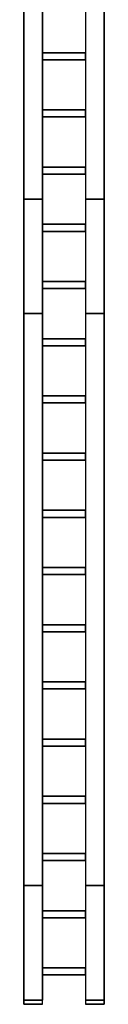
# Model space of a CAD drawing. Header units: millimetres. Extents: x -35 to 33166, y -35 to 31591.
# Tile 77 of 100: x 6227 to 6513, y 3588 to 7086. Entities that reach past the tile are written whole.
import ezdxf

# ---------------------------------------------------------------- set-up
doc = ezdxf.new("R2010")
doc.units = ezdxf.units.MM
doc.header["$LTSCALE"] = 25.4
doc.layers.get('0').update_dxf_attribs({"true_color": 0xffffff})
doc.layers.add('ICF - L1', color=7, linetype='Continuous', true_color=0xb4b464)

# ---------------------------------------------------------------- blocks, each defined once
blk = doc.blocks.new('6_96_S_Web')
for p, q in [((-76.1, -46.8, -12.5), (-76.1, 46.8, -12.5)), ((-76.1, 46.8, -12.5), (76.1, 46.8, -12.5)), ((76.1, 46.8, 12.5), (-76.1, 46.8, 12.5)), ((-76.1, 46.8, 12.5), (-76.1, -46.8, 12.5)), ((-76.1, 46.8, -12.5), (-76.1, 46.8, 12.5)), ((76.1, 46.8, -12.5), (76.1, -46.8, -12.5)), ((76.1, -46.8, 12.5), (76.1, 46.8, 12.5)), ((76.1, 46.8, 12.5), (76.1, 46.8, -12.5)), ((76.1, -46.8, -12.5), (-76.1, -46.8, -12.5)), ((-76.1, -46.8, 12.5), (76.1, -46.8, 12.5)), ((-76.1, -46.8, 12.5), (-76.1, -46.8, -12.5)), ((76.1, -46.8, -12.5), (76.1, -46.8, 12.5))]:
    blk.add_line(p, q)
blk = doc.blocks.new('Group441#1')
for p, q in [((0, 2438.4), (-66.675, 2438.4)), ((-66.675, 2438.4), (-66.675, 2438.4, 457.2)), ((-66.675, 2438.4, 457.2), (0, 2438.4, 457.2)), ((-66.675, 2438.4, 457.2), (-66.675, 0, 457.2)), ((-66.675, 2438.4), (-66.675, 0)), ((0, 0), (0, 2438.4)), ((0, 2438.4), (0, 2438.4, 457.2)), ((0, 2438.4, 457.2), (0, 0, 457.2)), ((-66.675, 0), (0, 0)), ((0, 0, 457.2), (-66.675, 0, 457.2)), ((0, 0, 457.2), (0, 0)), ((-66.675, 0, 457.2), (-66.675, 0))]:
    blk.add_line(p, q)
blk = doc.blocks.new('Group442#1')
for p, q in [((-285.75, 0, 457.2), (-285.75, 2438.4, 457.2)), ((-285.75, 2438.4, 457.2), (-285.75, 2438.4)), ((-285.75, 2438.4), (-285.75, 0)), ((-285.75, 2438.4, 457.2), (-219.075, 2438.4, 457.2)), ((-219.075, 2438.4), (-285.75, 2438.4)), ((-219.075, 2438.4, 457.2), (-219.075, 2438.4)), ((-219.075, 0, 457.2), (-219.075, 2438.4, 457.2)), ((-219.075, 0), (-219.075, 2438.4)), ((-285.75, 0), (-285.75, 0, 457.2)), ((-219.075, 0, 457.2), (-285.75, 0, 457.2)), ((-285.75, 0), (-219.075, 0)), ((-219.075, 0), (-219.075, 0, 457.2))]:
    blk.add_line(p, q)
blk = doc.blocks.new('6_96_S')
for name in ['Group442#1', 'Group441#1']:
    blk.add_blockref(name, (0, 0))
at = {"extrusion": (9.72607e-16, 1, -1.15708e-14)}
for p in [(142.7, 97.8, 2336.8), (142.7, 97.8, 2133.6), (142.7, 97.8, 1930.4), (142.7, 97.8, 1727.2), (142.7, 97.8, 1524), (142.7, 97.8, 1320.8), (142.7, 97.8, 1117.6), (142.7, 97.8, 914.4), (142.7, 97.8, 711.2), (142.7, 97.8, 508), (142.7, 97.8, 304.8), (142.7, 97.8, 101.6)]:
    blk.add_blockref('6_96_S_Web', p, dxfattribs=at)
at = {"extrusion": (9.72607e-16, 1, 1.15708e-14)}
for p in [(142.7, 359, 2336.8), (142.7, 359, 2133.6), (142.7, 359, 1930.4), (142.7, 359, 1727.2), (142.7, 359, 1524), (142.7, 359, 1320.8), (142.7, 359, 1117.6), (142.7, 359, 914.4), (142.7, 359, 711.2), (142.7, 359, 508), (142.7, 359, 304.8), (142.7, 359, 101.6)]:
    blk.add_blockref('6_96_S_Web', p, dxfattribs=at)
blk = doc.blocks.new('Group7115')
for p, q in [((0, 421.5, 457.2), (-66.7, 421.5, 457.2)), ((-66.7, 421.5, 457.2), (-66.7, 0, 457.2)), ((-66.7, 421.5), (-66.7, 0)), ((-66.7, 421.5, 457.2), (-66.7, 421.5)), ((-66.7, 421.5), (0, 421.5)), ((0, 0), (0, 421.5)), ((0, 421.5), (0, 421.5, 457.2)), ((0, 421.5, 457.2), (0, 0, 457.2)), ((-66.7, 0), (0, 0)), ((0, 0, 457.2), (-66.7, 0, 457.2)), ((0, 0, 457.2), (0, 0)), ((-66.7, 0, 457.2), (-66.7, 0))]:
    blk.add_line(p, q)
blk = doc.blocks.new('Group7116')
for p, q in [((-285.8, 0, 457.2), (-285.8, 421.5, 457.2)), ((-285.8, 421.5, 457.2), (-285.8, 421.5)), ((-285.8, 421.5), (-285.8, 0)), ((-219.1, 421.5, 457.2), (-285.8, 421.5, 457.2)), ((-285.8, 421.5), (-219.1, 421.5)), ((-219.1, 0, 457.2), (-219.1, 421.5, 457.2)), ((-219.1, 0), (-219.1, 421.5)), ((-219.1, 421.5), (-219.1, 421.5, 457.2)), ((-285.8, 0), (-285.8, 0, 457.2)), ((-219.1, 0, 457.2), (-285.8, 0, 457.2)), ((-285.8, 0), (-219.1, 0)), ((-219.1, 0), (-219.1, 0, 457.2))]:
    blk.add_line(p, q)
blk = doc.blocks.new('Group7117')
for p, q in [((-66.7, 317.3, 51), (-218.8, 317.3, 51)), ((-218.8, 317.3, 51), (-218.8, 317.3, 144.7)), ((-218.8, 317.3, 144.7), (-66.7, 317.3, 144.7)), ((-218.8, 292.3, 51), (-218.8, 317.3, 51)), ((-218.8, 317.3, 144.7), (-218.8, 292.3, 144.7)), ((-66.7, 317.3, 144.7), (-66.7, 317.3, 51)), ((-66.7, 317.3, 51), (-66.7, 292.3, 51)), ((-66.7, 292.3, 144.7), (-66.7, 317.3, 144.7)), ((-66.7, 292.3, 144.7), (-218.8, 292.3, 144.7)), ((-218.8, 292.3, 144.7), (-218.8, 292.3, 51)), ((-218.8, 292.3, 51), (-66.7, 292.3, 51)), ((-66.7, 292.3, 51), (-66.7, 292.3, 144.7))]:
    blk.add_line(p, q)
blk = doc.blocks.new('Group7118')
for p, q in [((-66.7, 317.3, 312.1), (-218.8, 317.3, 312.1)), ((-218.8, 317.3, 312.1), (-218.8, 317.3, 405.8)), ((-218.8, 317.3, 405.8), (-66.7, 317.3, 405.8)), ((-218.8, 292.3, 312.1), (-218.8, 317.3, 312.1)), ((-218.8, 317.3, 405.8), (-218.8, 292.3, 405.8)), ((-66.7, 317.3, 405.8), (-66.7, 317.3, 312.1)), ((-66.7, 317.3, 312.1), (-66.7, 292.3, 312.1)), ((-66.7, 292.3, 405.8), (-66.7, 317.3, 405.8)), ((-66.7, 292.3, 405.8), (-218.8, 292.3, 405.8)), ((-218.8, 292.3, 405.8), (-218.8, 292.3, 312.1)), ((-218.8, 292.3, 312.1), (-66.7, 292.3, 312.1)), ((-66.7, 292.3, 312.1), (-66.7, 292.3, 405.8))]:
    blk.add_line(p, q)
blk = doc.blocks.new('Group7119')
for p, q in [((-66.7, 114.1, 51), (-218.8, 114.1, 51)), ((-218.8, 114.1, 51), (-218.8, 114.1, 144.7)), ((-218.8, 114.1, 144.7), (-66.7, 114.1, 144.7)), ((-218.8, 89.1, 51), (-218.8, 114.1, 51)), ((-218.8, 114.1, 144.7), (-218.8, 89.1, 144.7)), ((-66.7, 114.1, 144.7), (-66.7, 114.1, 51)), ((-66.7, 114.1, 51), (-66.7, 89.1, 51)), ((-66.7, 89.1, 144.7), (-66.7, 114.1, 144.7)), ((-66.7, 89.1, 144.7), (-218.8, 89.1, 144.7)), ((-218.8, 89.1, 144.7), (-218.8, 89.1, 51)), ((-218.8, 89.1, 51), (-66.7, 89.1, 51)), ((-66.7, 89.1, 51), (-66.7, 89.1, 144.7))]:
    blk.add_line(p, q)
blk = doc.blocks.new('Group7120')
for p, q in [((-66.7, 114.1, 312.1), (-218.8, 114.1, 312.1)), ((-218.8, 114.1, 312.1), (-218.8, 114.1, 405.8)), ((-218.8, 114.1, 405.8), (-66.7, 114.1, 405.8)), ((-218.8, 89.1, 312.1), (-218.8, 114.1, 312.1)), ((-218.8, 114.1, 405.8), (-218.8, 89.1, 405.8)), ((-66.7, 114.1, 405.8), (-66.7, 114.1, 312.1)), ((-66.7, 114.1, 312.1), (-66.7, 89.1, 312.1)), ((-66.7, 89.1, 405.8), (-66.7, 114.1, 405.8)), ((-66.7, 89.1, 405.8), (-218.8, 89.1, 405.8)), ((-218.8, 89.1, 405.8), (-218.8, 89.1, 312.1)), ((-218.8, 89.1, 312.1), (-66.7, 89.1, 312.1)), ((-66.7, 89.1, 312.1), (-66.7, 89.1, 405.8))]:
    blk.add_line(p, q)
blk = doc.blocks.new('6_96_S_CUT_16_625')
for name in ['Group7116', 'Group7115', 'Group7117', 'Group7118', 'Group7119', 'Group7120']:
    blk.add_blockref(name, (0, 0))
blk = doc.blocks.new('Group7927')
for p, q in [((-66.7, 0, 0), (-66.7, 2438.4, 0)), ((0, 2438.4, 0), (-66.7, 2438.4, 0)), ((-66.7, 0, 457.2), (-66.7, 2438.4, 457.2)), ((-66.7, 2438.4, 457.2), (-66.7, 2438.4, 0)), ((0, 2438.4, 457.2), (-66.7, 2438.4, 457.2)), ((0, 0, 0), (0, 2438.4, 0)), ((0, 2438.4, 0), (0, 2438.4, 457.2)), ((0, 2438.4, 457.2), (0, 0, 457.2)), ((0, 0, 0), (-66.7, 0, 0)), ((-66.7, 0, 0), (-66.7, 0, 457.2)), ((0, 0, 457.2), (-66.7, 0, 457.2)), ((0, 0, 457.2), (0, 0, 0))]:
    blk.add_line(p, q)
blk = doc.blocks.new('Group7928')
for p, q in [((-285.75, 0, 457.2), (-285.75, 2438.4, 457.2)), ((-285.75, 2438.4, 457.2), (-285.75, 2438.4)), ((-285.75, 2438.4), (-285.75, 0)), ((-285.75, 2438.4, 457.2), (-219.075, 2438.4, 457.2)), ((-219.075, 2438.4), (-285.75, 2438.4)), ((-219.075, 2438.4, 457.2), (-219.075, 2438.4)), ((-219.075, 0, 457.2), (-219.075, 2438.4, 457.2)), ((-219.075, 0), (-219.075, 2438.4)), ((-285.75, 0), (-285.75, 0, 457.2)), ((-219.075, 0, 457.2), (-285.75, 0, 457.2)), ((-285.75, 0), (-219.075, 0)), ((-219.075, 0), (-219.075, 0, 457.2))]:
    blk.add_line(p, q)
blk = doc.blocks.new('6_96_S_MSG#3')
for name in ['Group7928', 'Group7927']:
    blk.add_blockref(name, (0, 0))
at = {"extrusion": (9.72607e-16, 1, -1.15708e-14)}
for p in [(142.7, 97.8, 2336.8), (142.7, 97.8, 2133.6), (142.7, 97.8, 1930.4), (142.7, 97.8, 1727.2), (142.7, 97.8, 1524), (142.7, 97.8, 1320.8), (142.7, 97.8, 1117.6), (142.7, 97.8, 914.4), (142.7, 97.8, 711.2), (142.7, 97.8, 508), (142.7, 97.8, 304.8), (142.7, 97.8, 101.6)]:
    blk.add_blockref('6_96_S_Web', p, dxfattribs=at)
at = {"extrusion": (9.72607e-16, 1, 1.15708e-14)}
for p in [(142.7, 359, 2336.8), (142.7, 359, 2133.6), (142.7, 359, 1930.4), (142.7, 359, 1727.2), (142.7, 359, 1524), (142.7, 359, 1320.8), (142.7, 359, 1117.6), (142.7, 359, 914.4), (142.7, 359, 711.2), (142.7, 359, 508), (142.7, 359, 304.8), (142.7, 359, 101.6)]:
    blk.add_blockref('6_96_S_Web', p, dxfattribs=at)
blk = doc.blocks.new('Group#1879')
for p, q in [((-66.7, 0, 0), (-66.7, 2438.4, 0)), ((0, 2438.4, 0), (-66.7, 2438.4, 0)), ((-66.7, 0, 457.2), (-66.7, 2438.4, 457.2)), ((-66.7, 2438.4, 457.2), (-66.7, 2438.4, 0)), ((0, 2438.4, 457.2), (-66.7, 2438.4, 457.2)), ((0, 0, 0), (0, 2438.4, 0)), ((0, 2438.4, 0), (0, 2438.4, 457.2)), ((0, 2438.4, 457.2), (0, 0, 457.2)), ((0, 0, 0), (-66.7, 0, 0)), ((-66.7, 0, 0), (-66.7, 0, 457.2)), ((0, 0, 457.2), (-66.7, 0, 457.2)), ((0, 0, 457.2), (0, 0, 0))]:
    blk.add_line(p, q)
blk = doc.blocks.new('Group#1880')
for p, q in [((-285.75, 0, 457.2), (-285.75, 2438.4, 457.2)), ((-285.75, 2438.4, 457.2), (-285.75, 2438.4)), ((-285.75, 2438.4), (-285.75, 0)), ((-285.75, 2438.4, 457.2), (-219.075, 2438.4, 457.2)), ((-219.075, 2438.4), (-285.75, 2438.4)), ((-219.075, 2438.4, 457.2), (-219.075, 2438.4)), ((-219.075, 0, 457.2), (-219.075, 2438.4, 457.2)), ((-219.075, 0), (-219.075, 2438.4)), ((-285.75, 0), (-285.75, 0, 457.2)), ((-219.075, 0, 457.2), (-285.75, 0, 457.2)), ((-285.75, 0), (-219.075, 0)), ((-219.075, 0), (-219.075, 0, 457.2))]:
    blk.add_line(p, q)
blk = doc.blocks.new('6_96_S_MSG#45')
for name in ['Group#1880', 'Group#1879']:
    blk.add_blockref(name, (0, 0))
at = {"extrusion": (9.72607e-16, 1, -1.15708e-14)}
for p in [(142.7, 97.8, 2336.8), (142.7, 97.8, 2133.6), (142.7, 97.8, 1930.4), (142.7, 97.8, 1727.2), (142.7, 97.8, 1524), (142.7, 97.8, 1320.8), (142.7, 97.8, 1117.6), (142.7, 97.8, 914.4), (142.7, 97.8, 711.2), (142.7, 97.8, 508), (142.7, 97.8, 304.8), (142.7, 97.8, 101.6)]:
    blk.add_blockref('6_96_S_Web', p, dxfattribs=at)
at = {"extrusion": (9.72607e-16, 1, 1.15708e-14)}
for p in [(142.7, 359, 2336.8), (142.7, 359, 2133.6), (142.7, 359, 1930.4), (142.7, 359, 1727.2), (142.7, 359, 1524), (142.7, 359, 1320.8), (142.7, 359, 1117.6), (142.7, 359, 914.4), (142.7, 359, 711.2), (142.7, 359, 508), (142.7, 359, 304.8), (142.7, 359, 101.6)]:
    blk.add_blockref('6_96_S_Web', p, dxfattribs=at)
blk = doc.blocks.new('Group#4489')
for p, q in [((-66.7, 2438.4, 99.6), (-66.7, 0, 99.6)), ((0, 2438.4, 99.6), (-66.7, 2438.4, 99.6)), ((-66.7, 0, 0), (-66.7, 2438.4, 0)), ((-66.7, 2438.4, 0), (0, 2438.4, 0)), ((-66.7, 2438.4, 99.6), (-66.7, 2438.4, 0)), ((0, 0, 99.6), (0, 2438.4, 99.6)), ((0, 0, 0), (0, 2438.4, 0)), ((0, 2438.4, 99.6), (0, 2438.4, 0)), ((-66.7, 0, 99.6), (0, 0, 99.6)), ((-66.7, 0, 99.6), (-66.7, 0, 0)), ((0, 0, 0), (-66.7, 0, 0)), ((0, 0, 99.6), (0, 0, 0))]:
    blk.add_line(p, q)
blk = doc.blocks.new('Group#4490')
for p, q in [((-285.8, 0, 99.6), (-285.8, 2438.4, 99.6)), ((-285.8, 2438.4, 0), (-285.8, 0, 0)), ((-285.8, 2438.4, 99.6), (-285.8, 2438.4, 0)), ((-219.1, 2438.4, 99.6), (-285.8, 2438.4, 99.6)), ((-285.8, 2438.4, 0), (-219.1, 2438.4, 0)), ((-219.1, 0, 99.6), (-219.1, 2438.4, 99.6)), ((-219.1, 0, 0), (-219.1, 2438.4, 0)), ((-219.1, 2438.4, 99.6), (-219.1, 2438.4, 0)), ((-285.8, 0, 0), (-285.8, 0, 99.6)), ((-285.8, 0, 99.6), (-219.1, 0, 99.6)), ((-219.1, 0, 0), (-285.8, 0, 0)), ((-219.1, 0, 99.6), (-219.1, 0, 0))]:
    blk.add_line(p, q)
blk = doc.blocks.new('Group#4491')
for p, q in [((-76.1, 1.8, -12.5), (-76.1, 1.8, 12.5)), ((-76.1, 1.8, 12.5), (76.1, 1.8, 12.5)), ((76.1, 1.8, -12.5), (-76.1, 1.8, -12.5)), ((-76.1, 1.8, 12.5), (-76.1, -46.8, 12.5)), ((-76.1, 1.8, -12.5), (-76.1, -46.8, -12.5)), ((76.1, 1.8, 12.5), (76.1, 1.8, -12.5)), ((76.1, 1.8, 12.5), (76.1, -46.8, 12.5)), ((76.1, 1.8, -12.5), (76.1, -46.8, -12.5)), ((-76.1, -46.8, -12.5), (-76.1, -46.8, 12.5)), ((-76.1, -46.8, -12.5), (76.1, -46.8, -12.5)), ((-76.1, -46.8, 12.5), (76.1, -46.8, 12.5)), ((76.1, -46.8, -12.5), (76.1, -46.8, 12.5))]:
    blk.add_line(p, q)
blk = doc.blocks.new('Group#4492')
for p, q in [((-76.1, 1.8, -12.5), (-76.1, 1.8, 12.5)), ((-76.1, 1.8, 12.5), (76.1, 1.8, 12.5)), ((76.1, 1.8, -12.5), (-76.1, 1.8, -12.5)), ((-76.1, 1.8, 12.5), (-76.1, -46.8, 12.5)), ((-76.1, 1.8, -12.5), (-76.1, -46.8, -12.5)), ((76.1, 1.8, 12.5), (76.1, 1.8, -12.5)), ((76.1, 1.8, 12.5), (76.1, -46.8, 12.5)), ((76.1, 1.8, -12.5), (76.1, -46.8, -12.5)), ((-76.1, -46.8, -12.5), (-76.1, -46.8, 12.5)), ((-76.1, -46.8, -12.5), (76.1, -46.8, -12.5)), ((-76.1, -46.8, 12.5), (76.1, -46.8, 12.5)), ((76.1, -46.8, -12.5), (76.1, -46.8, 12.5))]:
    blk.add_line(p, q)
blk = doc.blocks.new('Group#4493')
for p, q in [((-76.1, 1.8, -12.5), (-76.1, 1.8, 12.5)), ((-76.1, 1.8, 12.5), (76.1, 1.8, 12.5)), ((76.1, 1.8, -12.5), (-76.1, 1.8, -12.5)), ((-76.1, 1.8, 12.5), (-76.1, -46.8, 12.5)), ((-76.1, 1.8, -12.5), (-76.1, -46.8, -12.5)), ((76.1, 1.8, 12.5), (76.1, 1.8, -12.5)), ((76.1, 1.8, 12.5), (76.1, -46.8, 12.5)), ((76.1, 1.8, -12.5), (76.1, -46.8, -12.5)), ((-76.1, -46.8, -12.5), (-76.1, -46.8, 12.5)), ((-76.1, -46.8, -12.5), (76.1, -46.8, -12.5)), ((-76.1, -46.8, 12.5), (76.1, -46.8, 12.5)), ((76.1, -46.8, -12.5), (76.1, -46.8, 12.5))]:
    blk.add_line(p, q)
blk = doc.blocks.new('Group#4494')
for p, q in [((-76.1, 1.8, -12.5), (-76.1, 1.8, 12.5)), ((-76.1, 1.8, 12.5), (76.1, 1.8, 12.5)), ((76.1, 1.8, -12.5), (-76.1, 1.8, -12.5)), ((-76.1, 1.8, 12.5), (-76.1, -46.8, 12.5)), ((-76.1, 1.8, -12.5), (-76.1, -46.8, -12.5)), ((76.1, 1.8, 12.5), (76.1, 1.8, -12.5)), ((76.1, 1.8, 12.5), (76.1, -46.8, 12.5)), ((76.1, 1.8, -12.5), (76.1, -46.8, -12.5)), ((-76.1, -46.8, -12.5), (-76.1, -46.8, 12.5)), ((-76.1, -46.8, -12.5), (76.1, -46.8, -12.5)), ((-76.1, -46.8, 12.5), (76.1, -46.8, 12.5)), ((76.1, -46.8, -12.5), (76.1, -46.8, 12.5))]:
    blk.add_line(p, q)
blk = doc.blocks.new('Group#4495')
for p, q in [((-76.1, 1.8, -12.5), (-76.1, 1.8, 12.5)), ((-76.1, 1.8, 12.5), (76.1, 1.8, 12.5)), ((76.1, 1.8, -12.5), (-76.1, 1.8, -12.5)), ((-76.1, 1.8, 12.5), (-76.1, -46.8, 12.5)), ((-76.1, 1.8, -12.5), (-76.1, -46.8, -12.5)), ((76.1, 1.8, 12.5), (76.1, 1.8, -12.5)), ((76.1, 1.8, 12.5), (76.1, -46.8, 12.5)), ((76.1, 1.8, -12.5), (76.1, -46.8, -12.5)), ((-76.1, -46.8, -12.5), (-76.1, -46.8, 12.5)), ((-76.1, -46.8, -12.5), (76.1, -46.8, -12.5)), ((-76.1, -46.8, 12.5), (76.1, -46.8, 12.5)), ((76.1, -46.8, -12.5), (76.1, -46.8, 12.5))]:
    blk.add_line(p, q)
blk = doc.blocks.new('Group#4496')
for p, q in [((-76.1, 1.8, -12.5), (-76.1, 1.8, 12.5)), ((-76.1, 1.8, 12.5), (76.1, 1.8, 12.5)), ((76.1, 1.8, -12.5), (-76.1, 1.8, -12.5)), ((-76.1, 1.8, 12.5), (-76.1, -46.8, 12.5)), ((-76.1, 1.8, -12.5), (-76.1, -46.8, -12.5)), ((76.1, 1.8, 12.5), (76.1, 1.8, -12.5)), ((76.1, 1.8, 12.5), (76.1, -46.8, 12.5)), ((76.1, 1.8, -12.5), (76.1, -46.8, -12.5)), ((-76.1, -46.8, -12.5), (-76.1, -46.8, 12.5)), ((-76.1, -46.8, -12.5), (76.1, -46.8, -12.5)), ((-76.1, -46.8, 12.5), (76.1, -46.8, 12.5)), ((76.1, -46.8, -12.5), (76.1, -46.8, 12.5))]:
    blk.add_line(p, q)
blk = doc.blocks.new('Group#4497')
for p, q in [((-76.1, 1.8, -12.5), (-76.1, 1.8, 12.5)), ((-76.1, 1.8, 12.5), (76.1, 1.8, 12.5)), ((76.1, 1.8, -12.5), (-76.1, 1.8, -12.5)), ((-76.1, 1.8, 12.5), (-76.1, -46.8, 12.5)), ((-76.1, 1.8, -12.5), (-76.1, -46.8, -12.5)), ((76.1, 1.8, 12.5), (76.1, 1.8, -12.5)), ((76.1, 1.8, 12.5), (76.1, -46.8, 12.5)), ((76.1, 1.8, -12.5), (76.1, -46.8, -12.5)), ((-76.1, -46.8, -12.5), (-76.1, -46.8, 12.5)), ((-76.1, -46.8, -12.5), (76.1, -46.8, -12.5)), ((-76.1, -46.8, 12.5), (76.1, -46.8, 12.5)), ((76.1, -46.8, -12.5), (76.1, -46.8, 12.5))]:
    blk.add_line(p, q)
blk = doc.blocks.new('Group#4498')
for p, q in [((-76.1, 1.8, -12.5), (-76.1, 1.8, 12.5)), ((-76.1, 1.8, 12.5), (76.1, 1.8, 12.5)), ((76.1, 1.8, -12.5), (-76.1, 1.8, -12.5)), ((-76.1, 1.8, 12.5), (-76.1, -46.8, 12.5)), ((-76.1, 1.8, -12.5), (-76.1, -46.8, -12.5)), ((76.1, 1.8, 12.5), (76.1, 1.8, -12.5)), ((76.1, 1.8, 12.5), (76.1, -46.8, 12.5)), ((76.1, 1.8, -12.5), (76.1, -46.8, -12.5)), ((-76.1, -46.8, -12.5), (-76.1, -46.8, 12.5)), ((-76.1, -46.8, -12.5), (76.1, -46.8, -12.5)), ((-76.1, -46.8, 12.5), (76.1, -46.8, 12.5)), ((76.1, -46.8, -12.5), (76.1, -46.8, 12.5))]:
    blk.add_line(p, q)
blk = doc.blocks.new('Group#4499')
for p, q in [((-76.1, 1.8, -12.5), (-76.1, 1.8, 12.5)), ((-76.1, 1.8, 12.5), (76.1, 1.8, 12.5)), ((76.1, 1.8, -12.5), (-76.1, 1.8, -12.5)), ((-76.1, 1.8, 12.5), (-76.1, -46.8, 12.5)), ((-76.1, 1.8, -12.5), (-76.1, -46.8, -12.5)), ((76.1, 1.8, 12.5), (76.1, 1.8, -12.5)), ((76.1, 1.8, 12.5), (76.1, -46.8, 12.5)), ((76.1, 1.8, -12.5), (76.1, -46.8, -12.5)), ((-76.1, -46.8, -12.5), (-76.1, -46.8, 12.5)), ((-76.1, -46.8, -12.5), (76.1, -46.8, -12.5)), ((-76.1, -46.8, 12.5), (76.1, -46.8, 12.5)), ((76.1, -46.8, -12.5), (76.1, -46.8, 12.5))]:
    blk.add_line(p, q)
blk = doc.blocks.new('Group11036')
for p, q in [((-76.1, 1.8, -12.5), (-76.1, 1.8, 12.5)), ((-76.1, 1.8, 12.5), (76.1, 1.8, 12.5)), ((76.1, 1.8, -12.5), (-76.1, 1.8, -12.5)), ((-76.1, 1.8, 12.5), (-76.1, -46.8, 12.5)), ((-76.1, 1.8, -12.5), (-76.1, -46.8, -12.5)), ((76.1, 1.8, 12.5), (76.1, 1.8, -12.5)), ((76.1, 1.8, 12.5), (76.1, -46.8, 12.5)), ((76.1, 1.8, -12.5), (76.1, -46.8, -12.5)), ((-76.1, -46.8, -12.5), (-76.1, -46.8, 12.5)), ((-76.1, -46.8, -12.5), (76.1, -46.8, -12.5)), ((-76.1, -46.8, 12.5), (76.1, -46.8, 12.5)), ((76.1, -46.8, -12.5), (76.1, -46.8, 12.5))]:
    blk.add_line(p, q)
blk = doc.blocks.new('Group#4500')
for p, q in [((-76.1, 1.8, -12.5), (-76.1, 1.8, 12.5)), ((-76.1, 1.8, 12.5), (76.1, 1.8, 12.5)), ((76.1, 1.8, -12.5), (-76.1, 1.8, -12.5)), ((-76.1, 1.8, 12.5), (-76.1, -46.8, 12.5)), ((-76.1, 1.8, -12.5), (-76.1, -46.8, -12.5)), ((76.1, 1.8, 12.5), (76.1, 1.8, -12.5)), ((76.1, 1.8, 12.5), (76.1, -46.8, 12.5)), ((76.1, 1.8, -12.5), (76.1, -46.8, -12.5)), ((-76.1, -46.8, -12.5), (-76.1, -46.8, 12.5)), ((-76.1, -46.8, -12.5), (76.1, -46.8, -12.5)), ((-76.1, -46.8, 12.5), (76.1, -46.8, 12.5)), ((76.1, -46.8, -12.5), (76.1, -46.8, 12.5))]:
    blk.add_line(p, q)
blk = doc.blocks.new('Group#4501')
for p, q in [((-76.1, 1.8, -12.5), (-76.1, 1.8, 12.5)), ((-76.1, 1.8, 12.5), (76.1, 1.8, 12.5)), ((76.1, 1.8, -12.5), (-76.1, 1.8, -12.5)), ((-76.1, 1.8, 12.5), (-76.1, -46.8, 12.5)), ((-76.1, 1.8, -12.5), (-76.1, -46.8, -12.5)), ((76.1, 1.8, 12.5), (76.1, 1.8, -12.5)), ((76.1, 1.8, 12.5), (76.1, -46.8, 12.5)), ((76.1, 1.8, -12.5), (76.1, -46.8, -12.5)), ((-76.1, -46.8, -12.5), (-76.1, -46.8, 12.5)), ((-76.1, -46.8, -12.5), (76.1, -46.8, -12.5)), ((-76.1, -46.8, 12.5), (76.1, -46.8, 12.5)), ((76.1, -46.8, -12.5), (76.1, -46.8, 12.5))]:
    blk.add_line(p, q)
blk = doc.blocks.new('6_96_S_MSG#84')
for name in ['Group#4490', 'Group#4489']:
    blk.add_blockref(name, (0, 0))
at = {"extrusion": (9.72607e-16, 1, -1.15708e-14)}
for name, p in [('Group#4491', (142.7, 97.8, 2336.8)), ('Group#4492', (142.7, 97.8, 2133.6)), ('Group#4493', (142.7, 97.8, 1930.4)), ('Group#4494', (142.7, 97.8, 1727.2)), ('Group#4495', (142.7, 97.8, 1524)), ('Group#4496', (142.7, 97.8, 1320.8)), ('Group#4497', (142.7, 97.8, 1117.6)), ('Group#4498', (142.7, 97.8, 914.4)), ('Group#4499', (142.7, 97.8, 711.2)), ('Group11036', (142.7, 97.8, 508)), ('Group#4500', (142.7, 97.8, 304.8)), ('Group#4501', (142.7, 97.8, 101.6))]:
    blk.add_blockref(name, p, dxfattribs=at)
blk = doc.blocks.new('Group#4476')
for p, q in [((0, 2438.4, 99.6), (-66.7, 2438.4, 99.6)), ((-66.7, 2438.4, 99.6), (-66.7, 0, 99.6)), ((-66.7, 0, 0), (-66.7, 2438.4, 0)), ((-66.7, 2438.4, 99.6), (-66.7, 2438.4, 0)), ((-66.7, 2438.4, 0), (0, 2438.4, 0)), ((0, 0, 99.6), (0, 2438.4, 99.6)), ((0, 2438.4, 0), (0, 2438.4, 99.6)), ((0, 0, 0), (0, 2438.4, 0)), ((-66.7, 0, 99.6), (0, 0, 99.6)), ((-66.7, 0, 0), (-66.7, 0, 99.6)), ((-66.7, 0, 0), (0, 0, 0)), ((0, 0, 99.6), (0, 0, 0))]:
    blk.add_line(p, q)
blk = doc.blocks.new('Group#4477')
for p, q in [((-285.8, 2438.4, 0), (-285.8, 0, 0)), ((-285.8, 0, 99.6), (-285.8, 2438.4, 99.6)), ((-285.8, 2438.4, 99.6), (-285.8, 2438.4, 0)), ((-219.1, 2438.4, 99.6), (-285.8, 2438.4, 99.6)), ((-219.1, 2438.4, 0), (-285.8, 2438.4, 0)), ((-219.1, 0, 99.6), (-219.1, 2438.4, 99.6)), ((-219.1, 0, 0), (-219.1, 2438.4, 0)), ((-219.1, 2438.4, 99.6), (-219.1, 2438.4, 0)), ((-285.8, 0, 99.6), (-219.1, 0, 99.6)), ((-219.1, 0, 0), (-285.8, 0, 0)), ((-219.1, 0, 99.6), (-219.1, 0, 0)), ((-285.8, 0, 99.6), (-285.8, 0, 0))]:
    blk.add_line(p, q)
blk = doc.blocks.new('Group#4478')
for p, q in [((-76.1, 1.8, -12.5), (-76.1, 1.8, 12.5)), ((-76.1, 1.8, 12.5), (76.1, 1.8, 12.5)), ((76.1, 1.8, -12.5), (-76.1, 1.8, -12.5)), ((-76.1, 1.8, 12.5), (-76.1, -46.8, 12.5)), ((-76.1, 1.8, -12.5), (-76.1, -46.8, -12.5)), ((76.1, 1.8, 12.5), (76.1, 1.8, -12.5)), ((76.1, 1.8, 12.5), (76.1, -46.8, 12.5)), ((76.1, 1.8, -12.5), (76.1, -46.8, -12.5)), ((-76.1, -46.8, -12.5), (-76.1, -46.8, 12.5)), ((-76.1, -46.8, -12.5), (76.1, -46.8, -12.5)), ((-76.1, -46.8, 12.5), (76.1, -46.8, 12.5)), ((76.1, -46.8, -12.5), (76.1, -46.8, 12.5))]:
    blk.add_line(p, q)
blk = doc.blocks.new('Group#4479')
for p, q in [((-76.1, 1.8, -12.5), (-76.1, 1.8, 12.5)), ((-76.1, 1.8, 12.5), (76.1, 1.8, 12.5)), ((76.1, 1.8, -12.5), (-76.1, 1.8, -12.5)), ((-76.1, 1.8, 12.5), (-76.1, -46.8, 12.5)), ((-76.1, 1.8, -12.5), (-76.1, -46.8, -12.5)), ((76.1, 1.8, 12.5), (76.1, 1.8, -12.5)), ((76.1, 1.8, 12.5), (76.1, -46.8, 12.5)), ((76.1, 1.8, -12.5), (76.1, -46.8, -12.5)), ((-76.1, -46.8, -12.5), (-76.1, -46.8, 12.5)), ((-76.1, -46.8, -12.5), (76.1, -46.8, -12.5)), ((-76.1, -46.8, 12.5), (76.1, -46.8, 12.5)), ((76.1, -46.8, -12.5), (76.1, -46.8, 12.5))]:
    blk.add_line(p, q)
blk = doc.blocks.new('Group#4480')
for p, q in [((-76.1, 1.8, -12.5), (-76.1, 1.8, 12.5)), ((-76.1, 1.8, 12.5), (76.1, 1.8, 12.5)), ((76.1, 1.8, -12.5), (-76.1, 1.8, -12.5)), ((-76.1, 1.8, 12.5), (-76.1, -46.8, 12.5)), ((-76.1, 1.8, -12.5), (-76.1, -46.8, -12.5)), ((76.1, 1.8, 12.5), (76.1, 1.8, -12.5)), ((76.1, 1.8, 12.5), (76.1, -46.8, 12.5)), ((76.1, 1.8, -12.5), (76.1, -46.8, -12.5)), ((-76.1, -46.8, -12.5), (-76.1, -46.8, 12.5)), ((-76.1, -46.8, -12.5), (76.1, -46.8, -12.5)), ((-76.1, -46.8, 12.5), (76.1, -46.8, 12.5)), ((76.1, -46.8, -12.5), (76.1, -46.8, 12.5))]:
    blk.add_line(p, q)
blk = doc.blocks.new('Group11015')
for p, q in [((-76.1, 1.8, -12.5), (-76.1, 1.8, 12.5)), ((-76.1, 1.8, 12.5), (76.1, 1.8, 12.5)), ((76.1, 1.8, -12.5), (-76.1, 1.8, -12.5)), ((-76.1, 1.8, 12.5), (-76.1, -46.8, 12.5)), ((-76.1, 1.8, -12.5), (-76.1, -46.8, -12.5)), ((76.1, 1.8, 12.5), (76.1, 1.8, -12.5)), ((76.1, 1.8, 12.5), (76.1, -46.8, 12.5)), ((76.1, 1.8, -12.5), (76.1, -46.8, -12.5)), ((-76.1, -46.8, -12.5), (-76.1, -46.8, 12.5)), ((-76.1, -46.8, -12.5), (76.1, -46.8, -12.5)), ((-76.1, -46.8, 12.5), (76.1, -46.8, 12.5)), ((76.1, -46.8, -12.5), (76.1, -46.8, 12.5))]:
    blk.add_line(p, q)
blk = doc.blocks.new('Group#4481')
for p, q in [((-76.1, 1.8, -12.5), (-76.1, 1.8, 12.5)), ((-76.1, 1.8, 12.5), (76.1, 1.8, 12.5)), ((76.1, 1.8, -12.5), (-76.1, 1.8, -12.5)), ((-76.1, 1.8, 12.5), (-76.1, -46.8, 12.5)), ((-76.1, 1.8, -12.5), (-76.1, -46.8, -12.5)), ((76.1, 1.8, 12.5), (76.1, 1.8, -12.5)), ((76.1, 1.8, 12.5), (76.1, -46.8, 12.5)), ((76.1, 1.8, -12.5), (76.1, -46.8, -12.5)), ((-76.1, -46.8, -12.5), (-76.1, -46.8, 12.5)), ((-76.1, -46.8, -12.5), (76.1, -46.8, -12.5)), ((-76.1, -46.8, 12.5), (76.1, -46.8, 12.5)), ((76.1, -46.8, -12.5), (76.1, -46.8, 12.5))]:
    blk.add_line(p, q)
blk = doc.blocks.new('Group#4482')
for p, q in [((-76.1, 1.8, -12.5), (-76.1, 1.8, 12.5)), ((-76.1, 1.8, 12.5), (76.1, 1.8, 12.5)), ((76.1, 1.8, -12.5), (-76.1, 1.8, -12.5)), ((-76.1, 1.8, 12.5), (-76.1, -46.8, 12.5)), ((-76.1, 1.8, -12.5), (-76.1, -46.8, -12.5)), ((76.1, 1.8, 12.5), (76.1, 1.8, -12.5)), ((76.1, 1.8, 12.5), (76.1, -46.8, 12.5)), ((76.1, 1.8, -12.5), (76.1, -46.8, -12.5)), ((-76.1, -46.8, -12.5), (-76.1, -46.8, 12.5)), ((-76.1, -46.8, -12.5), (76.1, -46.8, -12.5)), ((-76.1, -46.8, 12.5), (76.1, -46.8, 12.5)), ((76.1, -46.8, -12.5), (76.1, -46.8, 12.5))]:
    blk.add_line(p, q)
blk = doc.blocks.new('Group#4483')
for p, q in [((-76.1, 1.8, -12.5), (-76.1, 1.8, 12.5)), ((-76.1, 1.8, 12.5), (76.1, 1.8, 12.5)), ((76.1, 1.8, -12.5), (-76.1, 1.8, -12.5)), ((-76.1, 1.8, 12.5), (-76.1, -46.8, 12.5)), ((-76.1, 1.8, -12.5), (-76.1, -46.8, -12.5)), ((76.1, 1.8, 12.5), (76.1, 1.8, -12.5)), ((76.1, 1.8, 12.5), (76.1, -46.8, 12.5)), ((76.1, 1.8, -12.5), (76.1, -46.8, -12.5)), ((-76.1, -46.8, -12.5), (-76.1, -46.8, 12.5)), ((-76.1, -46.8, -12.5), (76.1, -46.8, -12.5)), ((-76.1, -46.8, 12.5), (76.1, -46.8, 12.5)), ((76.1, -46.8, -12.5), (76.1, -46.8, 12.5))]:
    blk.add_line(p, q)
blk = doc.blocks.new('Group#4484')
for p, q in [((-76.1, 1.8, -12.5), (-76.1, 1.8, 12.5)), ((-76.1, 1.8, 12.5), (76.1, 1.8, 12.5)), ((76.1, 1.8, -12.5), (-76.1, 1.8, -12.5)), ((-76.1, 1.8, 12.5), (-76.1, -46.8, 12.5)), ((-76.1, 1.8, -12.5), (-76.1, -46.8, -12.5)), ((76.1, 1.8, 12.5), (76.1, 1.8, -12.5)), ((76.1, 1.8, 12.5), (76.1, -46.8, 12.5)), ((76.1, 1.8, -12.5), (76.1, -46.8, -12.5)), ((-76.1, -46.8, -12.5), (-76.1, -46.8, 12.5)), ((-76.1, -46.8, -12.5), (76.1, -46.8, -12.5)), ((-76.1, -46.8, 12.5), (76.1, -46.8, 12.5)), ((76.1, -46.8, -12.5), (76.1, -46.8, 12.5))]:
    blk.add_line(p, q)
blk = doc.blocks.new('Group#4485')
for p, q in [((-76.1, 1.8, -12.5), (-76.1, 1.8, 12.5)), ((-76.1, 1.8, 12.5), (76.1, 1.8, 12.5)), ((76.1, 1.8, -12.5), (-76.1, 1.8, -12.5)), ((-76.1, 1.8, 12.5), (-76.1, -46.8, 12.5)), ((-76.1, 1.8, -12.5), (-76.1, -46.8, -12.5)), ((76.1, 1.8, 12.5), (76.1, 1.8, -12.5)), ((76.1, 1.8, 12.5), (76.1, -46.8, 12.5)), ((76.1, 1.8, -12.5), (76.1, -46.8, -12.5)), ((-76.1, -46.8, -12.5), (-76.1, -46.8, 12.5)), ((-76.1, -46.8, -12.5), (76.1, -46.8, -12.5)), ((-76.1, -46.8, 12.5), (76.1, -46.8, 12.5)), ((76.1, -46.8, -12.5), (76.1, -46.8, 12.5))]:
    blk.add_line(p, q)
blk = doc.blocks.new('Group#4486')
for p, q in [((-76.1, 1.8, -12.5), (-76.1, 1.8, 12.5)), ((-76.1, 1.8, 12.5), (76.1, 1.8, 12.5)), ((76.1, 1.8, -12.5), (-76.1, 1.8, -12.5)), ((-76.1, 1.8, 12.5), (-76.1, -46.8, 12.5)), ((-76.1, 1.8, -12.5), (-76.1, -46.8, -12.5)), ((76.1, 1.8, 12.5), (76.1, 1.8, -12.5)), ((76.1, 1.8, 12.5), (76.1, -46.8, 12.5)), ((76.1, 1.8, -12.5), (76.1, -46.8, -12.5)), ((-76.1, -46.8, -12.5), (-76.1, -46.8, 12.5)), ((-76.1, -46.8, -12.5), (76.1, -46.8, -12.5)), ((-76.1, -46.8, 12.5), (76.1, -46.8, 12.5)), ((76.1, -46.8, -12.5), (76.1, -46.8, 12.5))]:
    blk.add_line(p, q)
blk = doc.blocks.new('Group#4487')
for p, q in [((-76.1, 1.8, -12.5), (-76.1, 1.8, 12.5)), ((-76.1, 1.8, 12.5), (76.1, 1.8, 12.5)), ((76.1, 1.8, -12.5), (-76.1, 1.8, -12.5)), ((-76.1, -46.8, 12.5), (-76.1, 1.8, 12.5)), ((-76.1, 1.8, -12.5), (-76.1, -46.8, -12.5)), ((76.1, 1.8, 12.5), (76.1, 1.8, -12.5)), ((76.1, 1.8, 12.5), (76.1, -46.8, 12.5)), ((76.1, 1.8, -12.5), (76.1, -46.8, -12.5)), ((-76.1, -46.8, -12.5), (-76.1, -46.8, 12.5)), ((-76.1, -46.8, -12.5), (76.1, -46.8, -12.5)), ((-76.1, -46.8, 12.5), (76.1, -46.8, 12.5)), ((76.1, -46.8, -12.5), (76.1, -46.8, 12.5))]:
    blk.add_line(p, q)
blk = doc.blocks.new('Group#4488')
for p, q in [((-76.1, 1.8, -12.5), (-76.1, 1.8, 12.5)), ((-76.1, 1.8, 12.5), (76.1, 1.8, 12.5)), ((76.1, 1.8, -12.5), (-76.1, 1.8, -12.5)), ((-76.1, -46.8, 12.5), (-76.1, 1.8, 12.5)), ((-76.1, 1.8, -12.5), (-76.1, -46.8, -12.5)), ((76.1, 1.8, 12.5), (76.1, 1.8, -12.5)), ((76.1, 1.8, 12.5), (76.1, -46.8, 12.5)), ((76.1, 1.8, -12.5), (76.1, -46.8, -12.5)), ((-76.1, -46.8, -12.5), (76.1, -46.8, -12.5)), ((-76.1, -46.8, 12.5), (76.1, -46.8, 12.5)), ((-76.1, -46.8, -12.5), (-76.1, -46.8, 12.5)), ((76.1, -46.8, -12.5), (76.1, -46.8, 12.5))]:
    blk.add_line(p, q)
blk = doc.blocks.new('6_96_S_MSG#83')
for name in ['Group#4477', 'Group#4476']:
    blk.add_blockref(name, (0, 0))
at = {"extrusion": (9.72607e-16, 1, -1.15708e-14)}
for name, p in [('Group#4478', (142.7, 97.8, 2336.8)), ('Group#4479', (142.7, 97.8, 2133.6)), ('Group#4480', (142.7, 97.8, 1930.4)), ('Group11015', (142.7, 97.8, 1727.2)), ('Group#4481', (142.7, 97.8, 1524)), ('Group#4482', (142.7, 97.8, 1320.8)), ('Group#4483', (142.7, 97.8, 1117.6)), ('Group#4484', (142.7, 97.8, 914.4)), ('Group#4485', (142.7, 97.8, 711.2)), ('Group#4486', (142.7, 97.8, 508)), ('Group#4487', (142.7, 97.8, 304.8)), ('Group#4488', (142.7, 97.8, 101.6))]:
    blk.add_blockref(name, p, dxfattribs=at)
blk = doc.blocks.new('Group3573')
at = {"layer": 'ICF - L1', "rotation": 180.0015226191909}
for name, p in [('6_96_S_MSG#3', (6227.1, 8886.3, -100)), ('6_96_S', (6227.1, 8886.3, 2643.2)), ('6_96_S_MSG#3', (6227.1, 8886.3, 814.4)), ('6_96_S_MSG#45', (6227.1, 8886.3, 1728.8)), ('6_96_S', (6227.1, 8479.9, 357.2)), ('6_96_S', (6227.1, 8479.9, 1271.6)), ('6_96_S', (6227.1, 8479.9, 2186)), ('6_96_S_MSG#83', (6227.1, 8479.9, 3100.4)), ('6_96_S', (6227.2, 6447.9, -100)), ('6_96_S', (6227.2, 6447.9, 814.4)), ('6_96_S', (6227.2, 6447.9, 1728.8)), ('6_96_S', (6227.2, 6447.9, 2643.2)), ('6_96_S', (6227.2, 6041.5, 357.2)), ('6_96_S', (6227.2, 6041.5, 1271.6)), ('6_96_S', (6227.2, 6041.5, 2186)), ('6_96_S_MSG#84', (6227.2, 6041.5, 3100.4)), ('6_96_S_CUT_16_625', (6227.2, 4009.5, -100)), ('6_96_S_CUT_16_625', (6227.2, 4009.5, 814.4)), ('6_96_S_CUT_16_625', (6227.2, 4009.5, 1728.8)), ('6_96_S_CUT_16_625', (6227.2, 4009.5, 2643.2))]:
    blk.add_blockref(name, p, dxfattribs=at)

msp = doc.modelspace()

# ---------------------------------------------------------------- block references
msp.add_blockref('Group3573', (0, 0))

doc.saveas('drawing.dxf')
